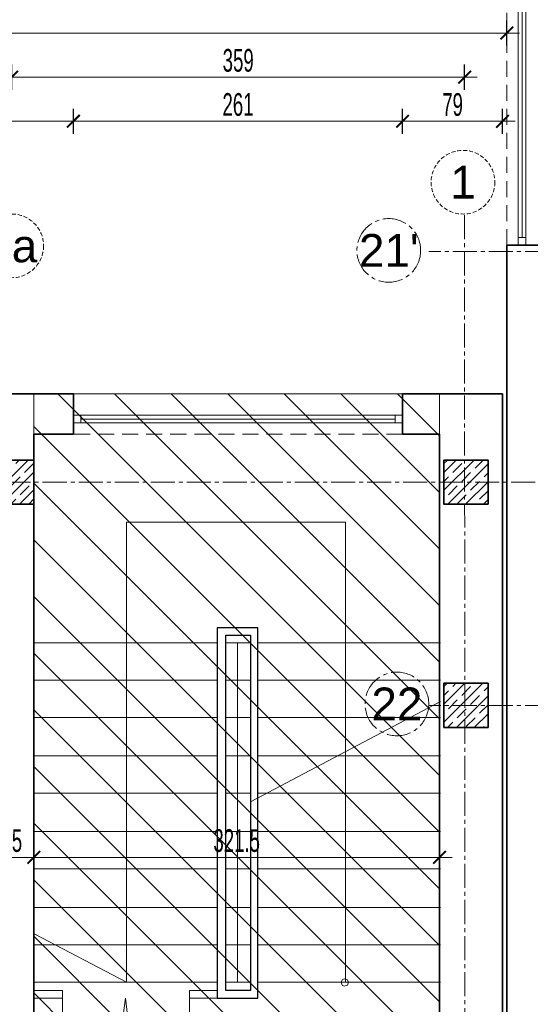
# Model space of a CAD drawing. Header units: millimetres. Extents: x 0 to 12515, y 0 to 27803.
# Tile 68 of 97: x 9350 to 9755, y 22467 to 23248. Entities that reach past the tile are written whole.
import ezdxf
from ezdxf.enums import TextEntityAlignment as Align

# ---------------------------------------------------------------- set-up
doc = ezdxf.new("R2010")
doc.units = ezdxf.units.MM
for name, pattern in [('ACAD_ISO02W100', [15, 12, -3]), ('CACHE2', [4.7625, 3.175, -1.5875]), ('CENTER2', [28.575, 19.05, -3.175, 3.175, -3.175]), ('DASHED', [19.05, 12.7, -6.35])]:
    doc.linetypes.add(name, pattern=pattern)
doc.layers.add('PDF _Geometria', color=7, linetype='Continuous')
for name, color, linetype, lineweight in [('sq_bud istn', 253, 'Continuous', 15), ('SQ_ISTN.Ściany', 140, 'Continuous', 35), ('Sq_Okna', 170, 'Continuous', 9), ('SQ_Osie', 220, 'CENTER2', 9), ('SQ_Wyburzenia', 94, 'Continuous', 18), ('SQ_Wymiary', 7, 'Continuous', 5), ('SQ_ZAKRES_OPRACOWANIA', 7, 'ACAD_ISO02W100', 20)]:
    doc.layers.add(name, color=color, linetype=linetype, lineweight=lineweight)
doc.layers.add('SQ_Widok', color=7, linetype='DASHED', lineweight=15, true_color=0x474747)
doc.styles.add('SQ_Swis721 LtCn BT', font='swisscl.ttf', dxfattribs={"width": 0.8})
doc.styles.get("Standard").update_dxf_attribs({"font": 'arial.ttf'})
doc.dimstyles.new('SQ_100', dxfattribs={"dimscale": 100, "dimtxt": 0.18, "dimasz": 0.1, "dimexe": 0.1, "dimexo": 0.01, "dimgap": 0.04, "dimtad": 1, "dimrnd": 0.5, "dimdsep": 46, "dimtxsty": 'SQ_Swis721 LtCn BT', "dimblk": 'ARCHTICK', "dimcen": 0.1, "dimdle": 0.1, "dimclrd": 256, "dimclre": 256, "dimclrt": 256, "dimaunit": 1, "dimadec": 0, "dimazin": 0, "dimtfac": 1, "dimtix": 1, "dimtmove": 2, "dimatfit": 3, "dimldrblk": 'ARCHTICK', "dimfxl": 0.1, "dimfxlon": 1, "dimtolj": 1, "dimlwd": -1, "dimarcsym": 0})

# ---------------------------------------------------------------- blocks, each defined once
blk = doc.blocks.new('ist osie bud B')
at = {"layer": 'SQ_Osie'}
for points in [[(21178.31, 17936.45), (22845.29, 17936.45)], [(21178.31, 17576.45), (22845.29, 17576.45)]]:
    blk.add_lwpolyline(points, dxfattribs=at)
at = {"layer": 'SQ_Osie', "linetype": 'ByBlock'}
for centre in [(22870.53, 17935.31), (22876.94, 17575.69)]:
    blk.add_circle(centre, 25.25, dxfattribs=at)
at = {"layer": 'SQ_Osie'}
for s, p in [('22', (22870.53, 17935.31)), ("21'", (22876.94, 17575.69))]:
    blk.add_text(s, height=26, rotation=180, dxfattribs=at).set_placement(p, align=Align.MIDDLE_CENTER)
blk = doc.blocks.new('osie bud A')
at = {"layer": 'SQ_ISTN.Ściany', "lineweight": 5}
h = blk.add_hatch(dxfattribs=at)
h.set_pattern_fill('JIS_STN_1E', color=256, scale=10)
h.set_pattern_definition([(45, (41985.81, 20594.946), (-7.071068, 7.071068), []), (45, (41992.86, 20594.946), (-7.071068, 7.071068), [10, -5])])
h.paths.add_polyline_path([(22796.8, 18321.45), (22831.8, 18321.45), (22831.8, 18271.45), (22796.8, 18271.45)])
h.paths.add_polyline_path([(22796.8, 18621.45), (22831.8, 18621.45), (22831.8, 18571.45), (22796.8, 18571.45)])
h.paths.add_polyline_path([(22796.8, 17776.95), (22831.8, 17776.95), (22831.8, 17741.95), (22796.8, 17741.95)])
h.paths.add_polyline_path([(22796.8, 17953.95), (22831.8, 17953.95), (22831.8, 17918.95), (22796.8, 17918.95)])
h.paths.add_polyline_path([(23156.8, 17776.95), (23191.8, 17776.95), (23191.8, 17741.95), (23156.8, 17741.95)])
at = {"layer": 'SQ_ISTN.Ściany'}
for points in [[(22796.8, 17953.95), (22831.8, 17953.95), (22831.8, 17918.95), (22796.8, 17918.95)], [(22796.8, 17776.95), (22831.8, 17776.95), (22831.8, 17741.95), (22796.8, 17741.95)], [(23156.8, 17776.95), (23191.8, 17776.95), (23191.8, 17741.95), (23156.8, 17741.95)], [(23156.8, 17776.95), (23191.8, 17776.95), (23191.8, 17741.95), (23156.8, 17741.95)]]:
    blk.add_lwpolyline(points, close=True, dxfattribs=at)
at = {"layer": 'SQ_Osie'}
for p, q in [((22814.35, 19281.37), (22815.47, 17546.82)), ((22587.87, 17759.45), (25598.18, 17759.45))]:
    blk.add_line(p, q, dxfattribs=at)
at = {"layer": 'SQ_Osie', "linetype": 'ByBlock'}
for centre in [(23174.3, 17572.07), (22816.64, 17521.59)]:
    blk.add_circle(centre, 25.25, dxfattribs=at)
at = {"layer": 'SQ_Osie'}
for s, p in [('1a', (23174.3, 17572.07)), ('1', (22816.64, 17521.59))]:
    blk.add_text(s, height=26, rotation=180, dxfattribs=at).set_placement(p, align=Align.MIDDLE_CENTER)
blk = doc.blocks.new('_ArchTick')
at = {"color": 0, "linetype": 'ByBlock', "const_width": 0.15}
blk.add_lwpolyline([(-0.5, -0.5), (0.5, 0.5)], dxfattribs=at)
blk = doc.blocks.new('*D1558')
at = {"layer": 'Defpoints', "color": 0, "transparency": 16777216}
for p in [(9257.58, 23167.05), (9257.58, 22950.91), (9392.35, 22950.91)]:
    blk.add_point(p, dxfattribs=at)
at = {"layer": 'SQ_Wymiary', "lineweight": -2, "transparency": 16777216}
for p, q in [((9257.58, 23157.05), (9257.58, 23177.05)), ((9392.35, 23157.05), (9392.35, 23177.05))]:
    blk.add_line(p, q, dxfattribs=at)
at = {"layer": 'SQ_Wymiary', "transparency": 16777216}
blk.add_line((9402.35, 23167.05), (9247.58, 23167.05), dxfattribs=at)
at = {"layer": 'SQ_Wymiary', "transparency": 16777216, "xscale": 10, "yscale": 10, "zscale": 10, "rotation": 180}
blk.add_blockref('_ArchTick', (9257.58, 23167.05), dxfattribs=at)
at = {"layer": 'SQ_Wymiary', "transparency": 16777216, "xscale": 10, "yscale": 10, "zscale": 10}
blk.add_blockref('_ArchTick', (9392.35, 23167.05), dxfattribs=at)
at = {"layer": 'SQ_Wymiary', "transparency": 16777216, "insert": (9324.97, 23180.28), "char_height": 18, "attachment_point": 5, "style": 'SQ_Swis721 LtCn BT'}
blk.add_mtext('\\A1;135', dxfattribs=at)
blk = doc.blocks.new('*D1559')
at = {"layer": 'Defpoints', "color": 0, "transparency": 16777216}
for p in [(9653.35, 23167.05), (9392.35, 22950.91), (9653.35, 22950.91)]:
    blk.add_point(p, dxfattribs=at)
at = {"layer": 'SQ_Wymiary', "lineweight": -2, "transparency": 16777216}
for p, q in [((9392.35, 23157.05), (9392.35, 23177.05)), ((9653.35, 23157.05), (9653.35, 23177.05))]:
    blk.add_line(p, q, dxfattribs=at)
at = {"layer": 'SQ_Wymiary', "transparency": 16777216}
blk.add_line((9382.35, 23167.05), (9663.35, 23167.05), dxfattribs=at)
at = {"layer": 'SQ_Wymiary', "transparency": 16777216, "xscale": 10, "yscale": 10, "zscale": 10, "rotation": 180}
blk.add_blockref('_ArchTick', (9392.35, 23167.05), dxfattribs=at)
at = {"layer": 'SQ_Wymiary', "transparency": 16777216, "xscale": 10, "yscale": 10, "zscale": 10}
blk.add_blockref('_ArchTick', (9653.35, 23167.05), dxfattribs=at)
at = {"layer": 'SQ_Wymiary', "transparency": 16777216, "insert": (9522.85, 23180.26), "char_height": 18, "attachment_point": 5, "style": 'SQ_Swis721 LtCn BT'}
blk.add_mtext('\\A1;261', dxfattribs=at)
blk = doc.blocks.new('*D1560')
at = {"layer": 'Defpoints', "color": 0, "transparency": 16777216}
for p in [(9653.35, 23167.05), (9653.35, 22950.91), (9732.55, 22950.91)]:
    blk.add_point(p, dxfattribs=at)
at = {"layer": 'SQ_Wymiary', "lineweight": -2, "transparency": 16777216}
for p, q in [((9653.35, 23157.05), (9653.35, 23177.05)), ((9732.55, 23157.05), (9732.55, 23177.05))]:
    blk.add_line(p, q, dxfattribs=at)
at = {"layer": 'SQ_Wymiary', "transparency": 16777216}
blk.add_line((9742.55, 23167.05), (9643.35, 23167.05), dxfattribs=at)
at = {"layer": 'SQ_Wymiary', "transparency": 16777216, "xscale": 10, "yscale": 10, "zscale": 10, "rotation": 180}
blk.add_blockref('_ArchTick', (9653.35, 23167.05), dxfattribs=at)
at = {"layer": 'SQ_Wymiary', "transparency": 16777216, "xscale": 10, "yscale": 10, "zscale": 10}
blk.add_blockref('_ArchTick', (9732.55, 23167.05), dxfattribs=at)
at = {"layer": 'SQ_Wymiary', "transparency": 16777216, "insert": (9692.95, 23180.25), "char_height": 18, "attachment_point": 5, "style": 'SQ_Swis721 LtCn BT'}
blk.add_mtext('\\A1;79', dxfattribs=at)
blk = doc.blocks.new('*D1445')
at = {"layer": 'Defpoints', "color": 0, "transparency": 16777216}
for p in [(10611.05, 23045.55), (0, 22994.91), (10551.74, 22994.91)]:
    blk.add_point(p, dxfattribs=at)
at = {"layer": 'SQ_Wymiary', "transparency": 16777216}
blk.add_line((10551.74, 23055.55), (10551.74, 22984.91), dxfattribs=at)
at = {"layer": 'SQ_Wymiary', "lineweight": -2, "transparency": 16777216}
for p, q in [((10561.74, 23045.55), (10541.74, 23045.55)), ((10541.74, 22994.91), (10561.74, 22994.91))]:
    blk.add_line(p, q, dxfattribs=at)
at = {"layer": 'SQ_Wymiary', "transparency": 16777216, "xscale": 10, "yscale": 10, "zscale": 10}
for p, rotation in [((10551.74, 23045.55), 90), ((10551.74, 22994.91), 270)]:
    blk.add_blockref('_ArchTick', p, dxfattribs=dict(at, rotation=rotation))
at = {"layer": 'SQ_Wymiary', "transparency": 16777216, "insert": (10538.52, 23020.23), "char_height": 18, "attachment_point": 5, "rotation": 90, "style": 'SQ_Swis721 LtCn BT'}
blk.add_mtext('\\A1;50.5', dxfattribs=at)
blk = doc.blocks.new('*D1747')
at = {"layer": 'Defpoints', "color": 0, "transparency": 16777216}
for p in [(9326.05, 22583.39), (9361.05, 22583.39), (9361.05, 22583.39)]:
    blk.add_point(p, dxfattribs=at)
at = {"layer": 'SQ_Wymiary', "lineweight": -2, "transparency": 16777216}
for p, q in [((9326.05, 22583.39), (9326.05, 22593.39)), ((9361.05, 22583.39), (9361.05, 22593.39))]:
    blk.add_line(p, q, dxfattribs=at)
at = {"layer": 'SQ_Wymiary', "transparency": 16777216}
blk.add_line((9316.05, 22583.39), (9371.05, 22583.39), dxfattribs=at)
at = {"layer": 'SQ_Wymiary', "transparency": 16777216, "xscale": 10, "yscale": 10, "zscale": 10, "rotation": 180}
blk.add_blockref('_ArchTick', (9326.05, 22583.39), dxfattribs=at)
at = {"layer": 'SQ_Wymiary', "transparency": 16777216, "xscale": 10, "yscale": 10, "zscale": 10}
blk.add_blockref('_ArchTick', (9361.05, 22583.39), dxfattribs=at)
at = {"layer": 'SQ_Wymiary', "transparency": 16777216, "insert": (9343.55, 22596.62), "char_height": 18, "attachment_point": 5, "style": 'SQ_Swis721 LtCn BT'}
blk.add_mtext('\\A1;35', dxfattribs=at)
blk = doc.blocks.new('*D1826')
at = {"layer": 'Defpoints', "color": 0, "transparency": 16777216}
for p in [(9361.05, 22583.39), (9682.55, 22583.39), (9682.55, 22583.39)]:
    blk.add_point(p, dxfattribs=at)
at = {"layer": 'SQ_Wymiary', "lineweight": -2, "transparency": 16777216}
for p, q in [((9361.05, 22583.39), (9361.05, 22593.39)), ((9682.55, 22583.39), (9682.55, 22593.39))]:
    blk.add_line(p, q, dxfattribs=at)
at = {"layer": 'SQ_Wymiary', "transparency": 16777216}
blk.add_line((9351.05, 22583.39), (9692.55, 22583.39), dxfattribs=at)
at = {"layer": 'SQ_Wymiary', "transparency": 16777216, "xscale": 10, "yscale": 10, "zscale": 10, "rotation": 180}
blk.add_blockref('_ArchTick', (9361.05, 22583.39), dxfattribs=at)
at = {"layer": 'SQ_Wymiary', "transparency": 16777216, "xscale": 10, "yscale": 10, "zscale": 10}
blk.add_blockref('_ArchTick', (9682.55, 22583.39), dxfattribs=at)
at = {"layer": 'SQ_Wymiary', "transparency": 16777216, "insert": (9521.8, 22596.62), "char_height": 18, "attachment_point": 5, "style": 'SQ_Swis721 LtCn BT'}
blk.add_mtext('\\A1;321.5', dxfattribs=at)
blk = doc.blocks.new('*D1848')
at = {"layer": 'Defpoints', "color": 0, "transparency": 16777216}
for p in [(9343.55, 23202.05), (9043.55, 22950.91), (9343.55, 22950.91)]:
    blk.add_point(p, dxfattribs=at)
at = {"layer": 'SQ_Wymiary', "lineweight": -2, "transparency": 16777216}
for p, q in [((9043.55, 23192.05), (9043.55, 23212.05)), ((9343.55, 23192.05), (9343.55, 23212.05))]:
    blk.add_line(p, q, dxfattribs=at)
at = {"layer": 'SQ_Wymiary', "transparency": 16777216}
blk.add_line((9033.55, 23202.05), (9353.55, 23202.05), dxfattribs=at)
at = {"layer": 'SQ_Wymiary', "transparency": 16777216, "xscale": 10, "yscale": 10, "zscale": 10, "rotation": 180}
blk.add_blockref('_ArchTick', (9043.55, 23202.05), dxfattribs=at)
at = {"layer": 'SQ_Wymiary', "transparency": 16777216, "xscale": 10, "yscale": 10, "zscale": 10}
blk.add_blockref('_ArchTick', (9343.55, 23202.05), dxfattribs=at)
at = {"layer": 'SQ_Wymiary', "transparency": 16777216, "insert": (9193.55, 23215.28), "char_height": 18, "attachment_point": 5, "style": 'SQ_Swis721 LtCn BT'}
blk.add_mtext('\\A1;300', dxfattribs=at)
blk = doc.blocks.new('*D1849')
at = {"layer": 'Defpoints', "color": 0, "transparency": 16777216}
for p in [(9702.47, 23202.05), (9343.55, 22950.91), (9702.47, 22950.91)]:
    blk.add_point(p, dxfattribs=at)
at = {"layer": 'SQ_Wymiary', "lineweight": -2, "transparency": 16777216}
for p, q in [((9343.55, 23192.05), (9343.55, 23212.05)), ((9702.47, 23192.05), (9702.47, 23212.05))]:
    blk.add_line(p, q, dxfattribs=at)
at = {"layer": 'SQ_Wymiary', "transparency": 16777216}
blk.add_line((9333.55, 23202.05), (9712.47, 23202.05), dxfattribs=at)
at = {"layer": 'SQ_Wymiary', "transparency": 16777216, "xscale": 10, "yscale": 10, "zscale": 10, "rotation": 180}
blk.add_blockref('_ArchTick', (9343.55, 23202.05), dxfattribs=at)
at = {"layer": 'SQ_Wymiary', "transparency": 16777216, "xscale": 10, "yscale": 10, "zscale": 10}
blk.add_blockref('_ArchTick', (9702.47, 23202.05), dxfattribs=at)
at = {"layer": 'SQ_Wymiary', "transparency": 16777216, "insert": (9523.01, 23215.28), "char_height": 18, "attachment_point": 5, "style": 'SQ_Swis721 LtCn BT'}
blk.add_mtext('\\A1;359', dxfattribs=at)
blk = doc.blocks.new('*D1850')
at = {"layer": 'Defpoints', "color": 0, "transparency": 16777216}
for p in [(6757, 23063.91), (9806.05, 23063.91), (9806.05, 22880.91)]:
    blk.add_point(p, dxfattribs=at)
at = {"layer": 'SQ_Wymiary', "transparency": 16777216}
blk.add_line((6757, 22870.91), (6757, 23073.91), dxfattribs=at)
at = {"layer": 'SQ_Wymiary', "lineweight": -2, "transparency": 16777216}
for p, q in [((6767, 23063.91), (6747, 23063.91)), ((6767, 22880.91), (6747, 22880.91))]:
    blk.add_line(p, q, dxfattribs=at)
at = {"layer": 'SQ_Wymiary', "transparency": 16777216, "xscale": 10, "yscale": 10, "zscale": 10}
for p, rotation in [((6757, 23063.91), 90), ((6757, 22880.91), 270)]:
    blk.add_blockref('_ArchTick', p, dxfattribs=dict(at, rotation=rotation))
at = {"layer": 'SQ_Wymiary', "transparency": 16777216, "insert": (6743.77, 22972.41), "char_height": 18, "attachment_point": 5, "rotation": 90, "style": 'SQ_Swis721 LtCn BT'}
blk.add_mtext('\\A1;183', dxfattribs=at)
blk = doc.blocks.new('*D1427')
at = {"layer": 'Defpoints', "color": 0, "transparency": 16777216}
for p in [(6756.8, 23363.91), (9806.05, 23363.91), (9806.05, 23063.91)]:
    blk.add_point(p, dxfattribs=at)
at = {"layer": 'SQ_Wymiary', "transparency": 16777216}
blk.add_line((6756.8, 23053.91), (6756.8, 23373.91), dxfattribs=at)
at = {"layer": 'SQ_Wymiary', "lineweight": -2, "transparency": 16777216}
for p, q in [((6766.8, 23363.91), (6746.8, 23363.91)), ((6766.8, 23063.91), (6746.8, 23063.91))]:
    blk.add_line(p, q, dxfattribs=at)
at = {"layer": 'SQ_Wymiary', "transparency": 16777216, "xscale": 10, "yscale": 10, "zscale": 10}
for p, rotation in [((6756.8, 23363.91), 90), ((6756.8, 23063.91), 270)]:
    blk.add_blockref('_ArchTick', p, dxfattribs=dict(at, rotation=rotation))
at = {"layer": 'SQ_Wymiary', "transparency": 16777216, "insert": (6743.57, 23213.91), "char_height": 18, "attachment_point": 5, "rotation": 90, "style": 'SQ_Swis721 LtCn BT'}
blk.add_mtext('\\A1;300', dxfattribs=at)
blk = doc.blocks.new('*D1858')
at = {"layer": 'Defpoints', "color": 0, "transparency": 16777216}
for p in [(9736.05, 23237.05), (7046.04, 22918.92), (9736.05, 22918.92)]:
    blk.add_point(p, dxfattribs=at)
at = {"layer": 'SQ_Wymiary', "lineweight": -2, "transparency": 16777216}
for p, q in [((7046.04, 23227.05), (7046.04, 23247.05)), ((9736.05, 23227.05), (9736.05, 23247.05))]:
    blk.add_line(p, q, dxfattribs=at)
at = {"layer": 'SQ_Wymiary', "transparency": 16777216}
blk.add_line((7036.04, 23237.05), (9746.05, 23237.05), dxfattribs=at)
at = {"layer": 'SQ_Wymiary', "transparency": 16777216, "xscale": 10, "yscale": 10, "zscale": 10, "rotation": 180}
blk.add_blockref('_ArchTick', (7046.04, 23237.05), dxfattribs=at)
at = {"layer": 'SQ_Wymiary', "transparency": 16777216, "xscale": 10, "yscale": 10, "zscale": 10}
blk.add_blockref('_ArchTick', (9736.05, 23237.05), dxfattribs=at)
at = {"layer": 'SQ_Wymiary', "transparency": 16777216, "insert": (8391.05, 23250.26), "char_height": 18, "attachment_point": 5, "style": 'SQ_Swis721 LtCn BT'}
blk.add_mtext('\\A1;2690', dxfattribs=at)
blk = doc.blocks.new('*D1859')
at = {"layer": 'Defpoints', "color": 0, "transparency": 16777216}
for p in [(6721.77, 24041.41), (9768.05, 24041.41), (9702.47, 22950.91)]:
    blk.add_point(p, dxfattribs=at)
at = {"layer": 'SQ_Wymiary', "transparency": 16777216}
blk.add_line((6721.77, 22940.91), (6721.77, 24051.41), dxfattribs=at)
at = {"layer": 'SQ_Wymiary', "lineweight": -2, "transparency": 16777216}
for p, q in [((6731.77, 24041.41), (6711.77, 24041.41)), ((6731.77, 22950.91), (6711.77, 22950.91))]:
    blk.add_line(p, q, dxfattribs=at)
at = {"layer": 'SQ_Wymiary', "transparency": 16777216, "xscale": 10, "yscale": 10, "zscale": 10}
for p, rotation in [((6721.77, 24041.41), 90), ((6721.77, 22950.91), 270)]:
    blk.add_blockref('_ArchTick', p, dxfattribs=dict(at, rotation=rotation))
at = {"layer": 'SQ_Wymiary', "transparency": 16777216, "insert": (6708.55, 23496.16), "char_height": 18, "attachment_point": 5, "rotation": 90, "style": 'SQ_Swis721 LtCn BT'}
blk.add_mtext('\\A1;1090.5', dxfattribs=at)

msp = doc.modelspace()

# ---------------------------------------------------------------- hatches: boundary and pattern name
at = {"layer": 'sq_bud istn'}
h = msp.add_hatch(dxfattribs=at)
h.set_pattern_fill('LINE', color=256, scale=10, angle=135)
h.set_pattern_definition([(135, (15935.735, 15182.762), (-22.45064, -22.45064), [])])
h.paths.add_polyline_path([(9361.048, 22320.913), (9682.548, 22320.913), (9682.548, 22950.913), (9361.048, 22950.913)])
at = {"layer": 'SQ_Wyburzenia', "lineweight": 35}
h = msp.add_hatch(dxfattribs=at)
h.set_pattern_fill('ANSI31', color=256, scale=2)
h.set_pattern_definition([(45, (-36612.0865, 7324.0716), (-4.49012806, 4.49012806), [])])
h.paths.add_polyline_path([(10223.275, 24298.903), (10189.048, 24298.903), (10189.048, 24292.137), (10223.275, 24292.137)])
h.paths.add_polyline_path([(10369.048, 24298.903), (10302.813, 24298.903), (10302.813, 24292.137), (10369.048, 24292.137)])
h.paths.add_polyline_path([(9786.433, 21232.746), (9825.664, 21232.746), (9825.664, 21271.746), (9786.433, 21271.746)], flags=9)
h.paths.add_polyline_path([(10326.211, 21232.081), (10365.885, 21232.081), (10365.885, 21272.412), (10326.211, 21272.412)], flags=9)
h.paths.add_polyline_path([(10627.435, 21232.746), (10664.662, 21232.746), (10664.662, 21271.746), (10627.435, 21271.746)], flags=9)
h.paths.add_polyline_path([(11167.382, 21232.746), (11204.715, 21232.746), (11204.715, 21271.746), (11167.382, 21271.746)], flags=9)
h.paths.add_polyline_path([(9612.194, 23045.145), (9672.583, 23045.145), (9672.583, 23084.304), (9612.194, 23084.304)], flags=9)
h.paths.add_polyline_path([(9622.079, 22685.525), (9675.534, 22685.525), (9675.534, 22724.685), (9622.079, 22724.685)], flags=9)
h.paths.add_polyline_path([(9621.961, 22024.522), (9675.645, 22024.522), (9675.645, 22064.373), (9621.961, 22064.373)], flags=9)
h.paths.add_polyline_path([(11336.079, 23044.386), (11396.468, 23044.386), (11396.468, 23083.546), (11336.079, 23083.546)], flags=9)
h.paths.add_polyline_path([(11339.436, 26643.832), (11393.112, 26643.832), (11393.112, 26683.657), (11339.436, 26683.657)], flags=9)
h.paths.add_polyline_path([(11339.547, 25982.677), (11393.001, 25982.677), (11393.001, 26021.837), (11339.547, 26021.837)], flags=9)
h.paths.add_polyline_path([(11339.436, 25322.132), (11393.112, 25322.132), (11393.112, 25361.956), (11339.436, 25361.956)], flags=9)
h.paths.add_polyline_path([(11339.436, 24662.978), (11393.112, 24662.978), (11393.112, 24702.802), (11339.436, 24702.802)], flags=9)
h.paths.add_polyline_path([(11339.436, 24003.832), (11393.112, 24003.832), (11393.112, 24043.657), (11339.436, 24043.657)], flags=9)
h.paths.add_polyline_path([(11339.547, 23344.386), (11393.001, 23344.386), (11393.001, 23383.546), (11339.547, 23383.546)], flags=9)
h.paths.add_polyline_path([(11339.547, 22684.386), (11393.001, 22684.386), (11393.001, 22723.546), (11339.547, 22723.546)], flags=9)
h.paths.add_polyline_path([(11339.428, 22023.383), (11393.113, 22023.383), (11393.113, 22063.234), (11339.428, 22063.234)], flags=9)
h.paths.add_polyline_path([(10818.824, 25052.822), (10890.75, 25052.822), (10890.75, 25089.914), (10818.824, 25089.914)], flags=9)
h.paths.add_polyline_path([(10857.236, 24335.283), (10929.162, 24335.283), (10929.162, 24372.376), (10857.236, 24372.376)], flags=9)
h.paths.add_polyline_path([(10830.271, 23742.979), (10902.198, 23742.979), (10902.198, 23780.072), (10830.271, 23780.072)], flags=9)
h.paths.add_polyline_path([(10804.322, 22854.547), (10876.249, 22854.547), (10876.249, 22891.639), (10804.322, 22891.639)], flags=9)
h.paths.add_polyline_path([(10881.422, 22155.212), (10953.348, 22155.212), (10953.348, 22192.304), (10881.422, 22192.304)], flags=9)
h.paths.add_polyline_path([(9749.586, 21700.452), (9821.512, 21700.452), (9821.512, 21737.545), (9749.586, 21737.545)], flags=9)
h.paths.add_polyline_path([(10250.59, 21855.298), (10322.516, 21855.298), (10322.516, 21892.391), (10250.59, 21892.391)], flags=9)
h.paths.add_polyline_path([(9676.821, 25837.893), (9730.276, 25837.893), (9730.276, 25877.052), (9676.821, 25877.052)], flags=9)

# ---------------------------------------------------------------- linework, layer by layer
at = {"layer": 'PDF _Geometria', "color": 251, "lineweight": 13, "true_color": 0x636466}
for points in [[(9607.941, 22484.528), (9607.941, 22849.214), (9434.479, 22849.214), (9434.479, 22484.528), (9361.716, 22522.605)], [(9506.405, 22753.597), (9361.716, 22753.597)], [(9532.632, 22753.597), (9513.171, 22753.597)], [(9522.483, 22484.528), (9522.483, 22753.597)], [(9683.25, 22753.597), (9538.553, 22753.597)], [(9506.405, 22723.987), (9361.716, 22723.987)], [(9532.632, 22723.987), (9513.171, 22723.987)], [(9683.25, 22723.987), (9538.553, 22723.987)], [(9683.25, 22707.062), (9532.632, 22627.525)], [(9506.405, 22694.367), (9361.716, 22694.367)], [(9532.632, 22694.367), (9513.171, 22694.367)], [(9683.25, 22694.367), (9538.553, 22694.367)], [(9506.405, 22663.911), (9361.716, 22663.911)], [(9532.632, 22663.911), (9513.171, 22663.911)], [(9683.25, 22663.911), (9538.553, 22663.911)], [(9506.405, 22634.3), (9361.716, 22634.3)], [(9532.632, 22634.3), (9513.171, 22634.3)], [(9683.25, 22634.3), (9538.553, 22634.3)], [(9506.405, 22603.834), (9361.716, 22603.834)], [(9532.632, 22603.834), (9513.171, 22603.834)], [(9683.25, 22603.834), (9538.553, 22603.834)], [(9506.405, 22574.215), (9361.716, 22574.215)], [(9532.632, 22574.215), (9513.171, 22574.215)], [(9683.25, 22574.215), (9538.553, 22574.215)], [(9506.405, 22543.758), (9361.716, 22543.758)], [(9532.632, 22543.758), (9513.171, 22543.758)], [(9683.25, 22543.758), (9538.553, 22543.758)], [(9506.405, 22514.148), (9361.716, 22514.148)], [(9532.632, 22514.148), (9513.171, 22514.148)], [(9683.25, 22514.148), (9538.553, 22514.148)], [(9506.405, 22484.528), (9361.716, 22484.528)], [(9361.716, 22477.762), (9383.715, 22477.762), (9383.715, 22471.833), (9361.716, 22471.833)], [(9506.405, 22471.833), (9484.406, 22471.833), (9484.406, 22477.762), (9506.405, 22477.762)], [(9532.632, 22484.528), (9513.171, 22484.528)], [(9683.25, 22484.528), (9538.553, 22484.528)]]:
    msp.add_lwpolyline(points, dxfattribs=at)
at = {"layer": 'PDF _Geometria', "color": 251, "lineweight": 30, "true_color": 0x636466}
for points in [[(9538.553, 22471.833), (9538.553, 22765.447), (9506.405, 22765.447), (9506.405, 22471.833)], [(9513.171, 22477.762), (9513.171, 22759.527), (9532.632, 22759.527), (9532.632, 22477.762)]]:
    msp.add_lwpolyline(points, close=True, dxfattribs=at)
at = {"layer": 'PDF _Geometria', "color": 251, "lineweight": 13, "true_color": 0x636466}
msp.add_lwpolyline([(9604.558, 22484.528), (9605.403, 22481.991), (9607.095, 22481.145), (9609.632, 22481.991), (9610.478, 22484.528), (9609.632, 22486.22), (9607.095, 22487.065), (9605.403, 22486.22)], close=True, dxfattribs=at)
at = {"layer": 'PDF _Geometria', "color": 251, "lineweight": 9, "true_color": 0x636466}
msp.add_lwpolyline([(9484.406, 22471.833), (9484.406, 22421.915), (9470.865, 22423.606), (9459.015, 22427.835), (9448.866, 22436.293), (9440.408, 22446.451), (9435.325, 22458.292), (9433.633, 22471.833), (9431.941, 22458.292), (9427.713, 22446.451), (9419.246, 22436.293), (9409.097, 22427.835), (9397.247, 22423.606), (9383.715, 22421.915), (9383.715, 22471.833)], dxfattribs=at)
at = {"layer": 'sq_bud istn'}
msp.add_lwpolyline([(9361.048, 22320.913), (9682.548, 22320.913), (9682.548, 22950.913), (9361.048, 22950.913)], close=True, dxfattribs=at)
at = {"layer": 'SQ_ISTN.Ściany'}
for p, q in [((9736.048, 23068.913), (9736.048, 22281.447)), ((9768.048, 23068.913), (9736.048, 23068.913)), ((9392.351, 22950.913), (9257.584, 22950.913)), ((9392.351, 22918.913), (9392.351, 22950.913)), ((9732.548, 22950.913), (9653.351, 22950.913)), ((9653.351, 22918.913), (9653.351, 22950.913)), ((9732.548, 22950.913), (9732.548, 22281.447)), ((9392.351, 22918.913), (9361.048, 22918.913)), ((9361.048, 22320.913), (9361.048, 22918.913)), ((9682.548, 22918.913), (9653.351, 22918.913)), ((9682.548, 22918.913), (9682.548, 22281.447))]:
    msp.add_line(p, q, dxfattribs=at)
msp.add_lwpolyline([(9768.048, 23068.913), (9736.048, 23068.913)], dxfattribs=at)
at = {"layer": 'Sq_Okna'}
for p, q in [((9745.048, 23323.913), (9745.048, 23074.913)), ((9748.048, 23323.913), (9748.048, 23074.913)), ((9751.048, 23323.913), (9751.048, 23074.913)), ((9398.351, 22933.913), (9647.351, 22933.913)), ((9398.351, 22930.913), (9647.351, 22930.913)), ((9398.351, 22927.913), (9647.351, 22927.913))]:
    msp.add_line(p, q, dxfattribs=at)
for points in [[(9751.048, 23068.913), (9745.048, 23068.913), (9745.048, 23074.913), (9751.048, 23074.913)], [(9398.351, 22933.913), (9398.351, 22927.913), (9392.351, 22927.913), (9392.351, 22933.913)], [(9653.351, 22933.913), (9653.351, 22927.913), (9647.351, 22927.913), (9647.351, 22933.913)]]:
    msp.add_lwpolyline(points, close=True, dxfattribs=at)
at = {"layer": 'SQ_Widok'}
for p, q in [((9736.048, 23068.913), (9736.048, 23329.913)), ((9653.351, 22950.913), (9392.351, 22950.913)), ((9653.351, 22918.913), (9392.351, 22918.913))]:
    msp.add_line(p, q, dxfattribs=at)
for points in [[(9736.048, 23068.913), (9736.048, 23329.913)], [(9653.351, 22950.913), (9392.351, 22950.913)], [(9653.351, 22918.913), (9392.351, 22918.913)]]:
    msp.add_lwpolyline(points, dxfattribs=at)

# ---------------------------------------------------------------- block references
at = {"layer": 'SQ_Osie', "lineweight": 35, "rotation": 180}
msp.add_blockref('ist osie bud B', (32519.332, 40640.358), dxfattribs=at)
msp.add_blockref('ist osie bud B', (32519.332, 40640.358), dxfattribs=at)
at = {"layer": 'SQ_ZAKRES_OPRACOWANIA', "linetype": 'CACHE2', "ltscale": 5, "rotation": 180}
msp.add_blockref('osie bud A', (32517.844, 40640.358), dxfattribs=at)

# ---------------------------------------------------------------- dimensions: what is measured, and where the dimension line sits
at = {"layer": 'SQ_Wymiary'}
for base, p1, p2, picture, middle in [((6721.77, 24041.413), (9702.466, 22950.913), (9768.048, 24041.413), '*D1859', (6708.552, 23496.163)), ((6756.799, 23363.913), (9806.048, 23063.913), (9806.048, 23363.913), '*D1427', (6743.569, 23213.913)), ((6757, 23063.913), (9806.048, 22880.913), (9806.048, 23063.913), '*D1850', (6743.77, 22972.413)), ((10551.73801, 22994.90781), (10611.0484, 23045.55279), (0, 22994.90781), '*D1445', (10538.5198, 23020.2303))]:
    dim = msp.add_linear_dim(base=base, p1=p1, p2=p2, angle=90, dimstyle='SQ_100', dxfattribs=at)
    dim.commit()
    dim.dimension.update_dxf_attribs({"geometry": picture, "text_midpoint": middle})
for base, p1, p2, picture, middle in [((9736.0484, 23237.04603), (7046.04339, 22918.91704), (9736.0484, 22918.91704), '*D1858', (8391.04589, 23250.26425)), ((9343.548, 23202.046), (9043.548, 22950.913), (9343.548, 22950.913), '*D1848', (9193.548, 23215.276)), ((9702.466, 23202.046), (9343.548, 22950.913), (9702.466, 22950.913), '*D1849', (9523.007, 23215.276)), ((9257.584, 23167.046), (9392.351, 22950.913), (9257.584, 22950.913), '*D1558', (9324.968, 23180.276)), ((9653.351, 23167.046), (9392.351, 22950.913), (9653.351, 22950.913), '*D1559', (9522.851, 23180.264)), ((9653.351, 23167.046), (9732.548, 22950.913), (9653.351, 22950.913), '*D1560', (9692.95, 23180.252)), ((9361.048, 22583.394), (9326.048, 22583.394), (9361.048, 22583.394), '*D1747', (9343.548, 22596.624)), ((9682.548, 22583.394), (9361.048, 22583.394), (9682.548, 22583.394), '*D1826', (9521.798, 22596.624))]:
    dim = msp.add_linear_dim(base=base, p1=p1, p2=p2, dimstyle='SQ_100', dxfattribs=at)
    dim.commit()
    dim.dimension.update_dxf_attribs({"geometry": picture, "text_midpoint": middle})

doc.saveas('drawing.dxf')
